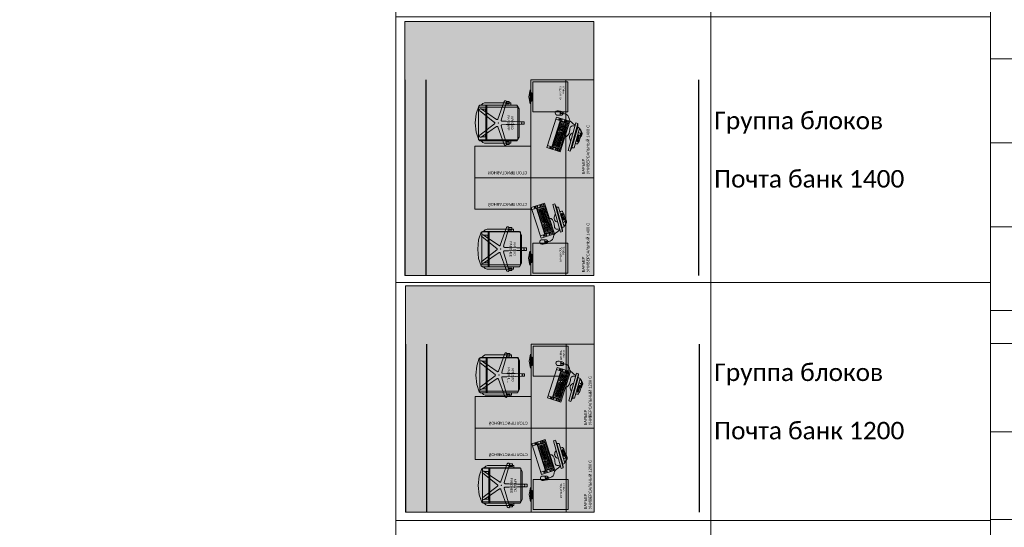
# Model space of a CAD drawing. Header units: millimetres. Extents: x -57449114 to 30620931, y -92609 to 84364.
# Tile 21 of 256: x -79879 to -65808, y -44223 to -36966. Entities that reach past the tile are written whole.
import ezdxf
from ezdxf import colors
from ezdxf.entities.mleader import LeaderData, LeaderLine
from ezdxf.math import Vec2, Vec3

# ---------------------------------------------------------------- set-up
doc = ezdxf.new("R2010")
doc.units = ezdxf.units.MM
doc.linetypes.add('HIDDENX2', pattern=[19.05, 12.7, -6.35])
doc.layers.get('0').update_dxf_attribs({"lineweight": 0})
doc.layers.get('Defpoints').update_dxf_attribs({"color": 30})
doc.layers.add('06_АР_Мебель', color=4, linetype='Continuous', lineweight=9)
doc.layers.add('21_АР_Штриховка', color=47, linetype='Continuous', lineweight=5)
doc.layers.add('1. ПОДЛОЖКА', color=7, linetype='Continuous', lineweight=0, true_color=0x9b9292)
doc.styles.add('_ТЕКСТОВЫЙ', font='arial.ttf', dxfattribs={"width": 0.8})
doc.styles.add('_ТЕКСТОВЫЙ АННОТАТИЫНЫЙ', font='arial.ttf', dxfattribs={"width": 0.8})
doc.styles.add('HVAC_AEP', font='arial.ttf')
doc.styles.get("Standard").update_dxf_attribs({"font": 'arial.ttf'})

# ---------------------------------------------------------------- blocks, each defined once
blk = doc.blocks.new('*T194')
at = {"color": 0, "linetype": 'ByBlock', "lineweight": -2, "transparency": 16777216}
for p, q in [((0, 0), (8500, 0)), ((0, 0), (0, -27939)), ((8500, 0), (8500, -27939)), ((0, -470), (8500, -470)), ((4500, -470), (4500, -27939)), ((0, -4970), (8500, -4970)), ((0, -9470), (8500, -9470)), ((0, -13270), (8500, -13270)), ((0, -16670), (8500, -16670)), ((0, -20470), (8500, -20470)), ((0, -24270), (8500, -24270)), ((0, -26370), (8500, -26370)), ((0, -27939), (8500, -27939))]:
    blk.add_line(p, q, dxfattribs=at)
at = {"color": 0, "lineweight": 15, "transparency": 16777216, "style": 'HVAC_AEP'}
for s, insert, char_height, width, attachment_point in [('{\\H0.83333x;\\C256;Готовые блоки (Барьеры, АРМ, Почтальоны)}', (4250, -235), 300, 8497, 5), ('{\\fCalibri|b0|i0|c204|p34;\\C256;Группа блоков 1200\\P\\PПо невозможности разместить стандартный барьер для приёма посылок, применить откидную столешницу для МГН}', (4550, -2720), 250, 3900, 4), ('{\\fCalibri|b0|i0|c204|p34;\\C256;Группа блоков 1400\\P\\PПо невозможности разместить стандартный барьер для приёма посылок, применить откидную столешницу для МГН}', (4550, -7220), 250, 3900, 4), ('{\\fCalibri|b0|i0|c204|p34;\\C256;Группа блоков \\P\\PПочта банк 1400}', (4550, -11370), 250, 3900, 4), ('{\\fCalibri|b0|i0|c204|p34;\\C256;Группа блоков \\P\\PПочта банк 1200}', (4550, -14970), 250, 3900, 4), ('{\\C256;ГРУППА МЕБЕЛИ ЦСУ (ЦЕНТР СОЦИАЛЬНЫХ УСЛУГ)\\P\\PЕсли не помещается в кабинете можно установить в клиентском зале }', (4550, -18570), 250, 3900, 4), ('{\\C256;ГРУППА МЕБЕЛИ ЦСУ (ЦЕНТР СОЦИАЛЬНЫХ УСЛУГ)\\P\\P\\fCalibri|b0|i0|c204|p34;Если нет места на стол 1400 ставим выноску на стол МГН 1200}', (4550, -22370), 250, 3900, 4), ('Группа блоков АРМ\\P^JНАЧ.ОПС^JСортировщик', (4550, -25320), 250, 3900, 4), ('{\\fCalibri|b0|i0|c204|p34;\\C256;Группа блоков \\P\\PПочтальоны}', (4550, -27155), 250, 3900, 4)]:
    blk.add_mtext(s, dxfattribs=dict(at, insert=insert, char_height=char_height, width=width, attachment_point=attachment_point))
blk = doc.blocks.new('Кресло рабочее')
at = {"layer": '06_АР_Мебель'}
for p, q in [((18, 0), (-18, 0)), ((-18, 0), (-18, -52)), ((18, -46), (18, 0)), ((-201, -72), (-253, -101)), ((-253, -101), (-253, -623)), ((201, -72), (-201, -72)), ((-24, -257), (-20, -137)), ((-17, -48), (-20, -137)), ((-18, -52), (-17, -48)), ((20, -137), (18, -48)), ((20, -137), (24, -257)), ((253, -101), (201, -72)), ((253, -630), (253, -101)), ((-287, -211), (-307, -211)), ((-307, -211), (-307, -251)), ((-297, -251), (-272, -259)), ((-41, -327), (-297, -251)), ((-253, -188), (-287, -188)), ((-287, -188), (-287, -564)), ((-272, -211), (-287, -211)), ((-272, -259), (-272, -211)), ((-253, -614), (-253, -188)), ((-24, -257), (-25, -316)), ((26, -316), (24, -257)), ((297, -251), (41, -327)), ((287, -188), (253, -188)), ((253, -188), (253, -614)), ((287, -211), (272, -211)), ((272, -211), (272, -259)), ((272, -259), (297, -251)), ((287, -564), (287, -188)), ((307, -211), (287, -211)), ((307, -251), (307, -211)), ((-308, -285), (-308, -285)), ((-308, -285), (-56, -375)), ((-50, -393), (-201, -614)), ((201, -614), (51, -393)), ((57, -375), (308, -285)), ((253, -534), (-253, -534)), ((-253, -548), (253, -548)), ((-198, -608), (-158, -551)), ((-158, -551), (-198, -551)), ((-198, -551), (-198, -608)), ((-173, -634), (-9, -423)), ((10, -423), (173, -634)), ((197, -551), (159, -551)), ((159, -551), (197, -607)), ((197, -607), (197, -551)), ((-287, -564), (-277, -589)), ((-277, -589), (-253, -614)), ((-253, -623), (-253, -630)), ((-253, -630), (-240, -648)), ((-240, -648), (-133, -684)), ((-133, -684), (0, -698)), ((0, -698), (133, -684)), ((133, -684), (240, -648)), ((240, -648), (253, -630)), ((253, -614), (277, -589)), ((277, -589), (287, -564))]:
    blk.add_line(p, q, dxfattribs=at)
blk.add_circle((0, -367), 1, dxfattribs=at)
for centre, radius, start, end in [((0, -49), 17.6, 7.6113, 178.3319), ((0, -49), 17.6, 1.6681, 178.3319), ((-302, -268), 17.6, 73.65, 250.3318), ((-302, -268), 17.6, 73.6499, 106.1566), ((302, -268), 17.6, 73.8435, 106.3319), ((302, -268), 17.6, 289.6681, 106.3319), ((-60, -386), 11.9, 325.6681, 70.3101), ((-37, -315), 11.9, 253.6499, 358.3319), ((0, -430), 11.9, 37.6681, 142.3319), ((37, -315), 11.9, 181.6681, 286.3319), ((61, -386), 11.9, 109.6681, 214.3319), ((-187, -624), 17.6, 145.6681, 322.3319), ((187, -624), 17.6, 217.6681, 34.3319)]:
    blk.add_arc(centre, radius, start, end, dxfattribs=at)
blk.add_point((0, -367), dxfattribs=at)
at = {"flags": 1}
for tag, p in [('КОД_ОБОРУДОВАНИЯ', (56, 12)), ('ДОП_ИНФОРМАЦИЯ', (56, -40)), ('ДОГОВОР', (291, -100))]:
    blk.add_attdef(tag, p, '', height=25, dxfattribs=at)
at = {"layer": '06_АР_Мебель', "insert": (0, -197), "char_height": 33, "attachment_point": 5}
blk.add_mtext_dynamic_manual_height_columns('{\\C7;КРЕСЛО РАБОЧЕЕ}', width=250, gutter_width=12.5, heights=[0], dxfattribs=at)
blk = doc.blocks.new('Стол приставной')
at = {"layer": '06_АР_Мебель'}
for p, q in [((0, 0), (800, 0)), ((0, -450), (0, 0)), ((800, 0), (800, -450)), ((800, -450), (0, -450))]:
    blk.add_line(p, q, dxfattribs=at)
at = {"layer": '1. ПОДЛОЖКА'}
blk.add_lwpolyline([(800, -450), (0, -450), (0, 0), (800, 0)], close=True, dxfattribs=at)
at = {"flags": 1}
for tag, p in [('ДОП_ИНФОРМАЦИЯ', (422, 33)), ('КОД_ОБОРУДОВАНИЯ', (422, 85)), ('ДОГОВОР', (1037, -43))]:
    blk.add_attdef(tag, p, '', height=25, dxfattribs=at)
at = {"layer": '06_АР_Мебель', "insert": (50, -50), "char_height": 40, "attachment_point": 1}
blk.add_mtext_dynamic_manual_height_columns('{\\C7;СТОЛ ПРИСТАВНОЙ}', width=700, gutter_width=12.5, heights=[0], dxfattribs=at)
blk = doc.blocks.new('Компьютер')
at = {"layer": '06_АР_Мебель', "lineweight": 0}
for p, q in [((-171, 168), (-181, 138)), ((119, 168), (-171, 168)), ((-76, 195), (-51, 198)), ((-76, 195), (-76, 185)), ((-76, 185), (-51, 183)), ((-66, 168), (-66, 178)), ((-66, 178), (14, 178)), ((14, 168), (-66, 168)), ((-51, 198), (-1, 198)), ((-1, 183), (-51, 183)), ((-46, 183), (-46, 198)), ((-36, 178), (-41, 183)), ((-16, 178), (-11, 183)), ((-6, 198), (-6, 183)), ((24, 195), (-1, 198)), ((24, 185), (-1, 183)), ((14, 178), (14, 168)), ((24, 195), (24, 185)), ((119, 168), (128, 138)), ((-282, -8), (178, 8)), ((-181, 138), (-231, 128)), ((-231, 98), (-231, 128)), ((-231, 128), (179, 128)), ((-231, 98), (179, 98)), ((-181, 138), (128, 138)), ((128, 138), (179, 128)), ((145, 7), (152, -193)), ((178, 8), (185, -192)), ((179, 128), (179, 98)), ((-274, -208), (-282, -8)), ((-248, -7), (-241, -207)), ((-243, -141), (149, -127)), ((-233, -141), (-243, -141)), ((-238, -22), (135, -8)), ((-234, -131), (-238, -22)), ((139, -117), (-234, -131)), ((-222, -47), (-222, -36)), ((-207, -36), (-222, -36)), ((-207, -47), (-222, -47)), ((-221, -52), (-206, -52)), ((-221, -67), (-221, -52)), ((-206, -67), (-221, -67)), ((-221, -68), (-197, -67)), ((-220, -83), (-221, -68)), ((-197, -82), (-220, -83)), ((-220, -84), (-205, -84)), ((-220, -99), (-220, -84)), ((-205, -99), (-220, -99)), ((-220, -100), (-196, -99)), ((-219, -115), (-220, -100)), ((-196, -114), (-219, -115)), ((-207, -36), (-207, -47)), ((-206, -52), (-206, -67)), ((-205, -52), (-190, -51)), ((-205, -67), (-205, -52)), ((-190, -66), (-205, -67)), ((-205, -84), (-205, -99)), ((-204, -84), (-189, -83)), ((-204, -99), (-204, -84)), ((-189, -98), (-204, -99)), ((-201, -46), (-201, -35)), ((-186, -35), (-201, -35)), ((-186, -46), (-201, -46)), ((-197, -67), (-197, -82)), ((-196, -67), (-181, -67)), ((-196, -82), (-196, -67)), ((-181, -82), (-196, -82)), ((-196, -99), (-196, -114)), ((-195, -99), (-180, -99)), ((-195, -114), (-195, -99)), ((-180, -114), (-195, -114)), ((-190, -51), (-190, -66)), ((-189, -51), (-174, -50)), ((-189, -66), (-189, -51)), ((-174, -65), (-189, -66)), ((-189, -83), (-189, -98)), ((-188, -83), (-173, -82)), ((-188, -98), (-188, -83)), ((-173, -97), (-188, -98)), ((-186, -35), (-186, -46)), ((-170, -34), (-185, -35)), ((-185, -46), (-185, -35)), ((-170, -45), (-185, -46)), ((-181, -67), (-181, -82)), ((-180, -67), (-165, -66)), ((-180, -82), (-180, -67)), ((-165, -81), (-180, -82)), ((-180, -99), (-180, -114)), ((-179, -99), (-164, -98)), ((-179, -114), (-179, -99)), ((-164, -113), (-179, -114)), ((-174, -50), (-174, -65)), ((-173, -50), (-158, -50)), ((-173, -65), (-173, -50)), ((-158, -65), (-173, -65)), ((-173, -82), (-173, -97)), ((-172, -82), (-157, -82)), ((-172, -97), (-172, -82)), ((-157, -97), (-172, -97)), ((-170, -34), (-170, -45)), ((-169, -45), (-169, -34)), ((-154, -34), (-169, -34)), ((-154, -45), (-169, -45)), ((-165, -66), (-165, -81)), ((-164, -66), (-149, -66)), ((-164, -81), (-164, -66)), ((-149, -81), (-164, -81)), ((-164, -98), (-164, -113)), ((-163, -98), (-68, -95)), ((-163, -113), (-163, -98)), ((-68, -110), (-163, -113)), ((-158, -50), (-158, -65)), ((-157, -50), (-142, -49)), ((-157, -65), (-157, -50)), ((-142, -64), (-157, -65)), ((-157, -82), (-157, -97)), ((-156, -82), (-141, -81)), ((-156, -97), (-156, -82)), ((-141, -96), (-156, -97)), ((-154, -34), (-154, -45)), ((-138, -33), (-153, -34)), ((-153, -45), (-153, -34)), ((-138, -44), (-153, -45)), ((-149, -66), (-149, -81)), ((-148, -66), (-133, -65)), ((-148, -81), (-148, -66)), ((-133, -80), (-148, -81)), ((-142, -49), (-142, -64)), ((-141, -49), (-126, -49)), ((-141, -64), (-141, -49)), ((-126, -64), (-141, -64)), ((-141, -81), (-141, -96)), ((-140, -81), (-125, -81)), ((-140, -96), (-140, -81)), ((-125, -96), (-140, -96)), ((-138, -33), (-138, -44)), ((-133, -65), (-133, -80)), ((-132, -65), (-117, -64)), ((-132, -80), (-132, -65)), ((-117, -79), (-132, -80)), ((-126, -49), (-126, -64)), ((-125, -49), (-110, -48)), ((-125, -64), (-125, -49)), ((-110, -63), (-125, -64)), ((-125, -81), (-125, -96)), ((-109, -32), (-124, -33)), ((-123, -44), (-124, -33)), ((-124, -81), (-109, -80)), ((-124, -96), (-124, -81)), ((-109, -95), (-124, -96)), ((-108, -43), (-123, -44)), ((-117, -64), (-117, -79)), ((-116, -64), (-101, -64)), ((-116, -79), (-116, -64)), ((-101, -79), (-116, -79)), ((-110, -48), (-110, -63)), ((-109, -32), (-108, -43)), ((-109, -48), (-95, -48)), ((-109, -63), (-109, -48)), ((-94, -63), (-109, -63)), ((-109, -80), (-109, -95)), ((-107, -43), (-108, -32)), ((-93, -32), (-108, -32)), ((-108, -80), (-93, -80)), ((-108, -95), (-108, -80)), ((-93, -95), (-108, -95)), ((-92, -43), (-107, -43)), ((-101, -64), (-101, -79)), ((-100, -64), (-85, -63)), ((-100, -79), (-100, -64)), ((-85, -78), (-100, -79)), ((-95, -48), (-94, -63)), ((-94, -48), (-79, -47)), ((-93, -63), (-94, -48)), ((-93, -32), (-92, -43)), ((-78, -62), (-93, -63)), ((-93, -80), (-93, -95)), ((-77, -31), (-92, -32)), ((-91, -43), (-92, -32)), ((-92, -80), (-77, -79)), ((-92, -95), (-92, -80)), ((-77, -94), (-92, -95)), ((-76, -42), (-91, -43)), ((-85, -63), (-85, -78)), ((-84, -63), (-69, -63)), ((-84, -78), (-84, -63)), ((-69, -78), (-84, -78)), ((-79, -47), (-78, -62)), ((-78, -47), (-63, -46)), ((-77, -62), (-78, -47)), ((-77, -31), (-76, -42)), ((-62, -61), (-77, -62)), ((-77, -79), (-77, -94)), ((-61, -30), (-76, -31)), ((-75, -42), (-76, -31)), ((-76, -79), (-61, -78)), ((-76, -94), (-76, -79)), ((-61, -93), (-76, -94)), ((-60, -41), (-75, -42)), ((-69, -63), (-69, -78)), ((-68, -63), (-53, -62)), ((-68, -78), (-68, -63)), ((-53, -77), (-68, -78)), ((-68, -95), (-68, -110)), ((-67, -95), (-52, -94)), ((-67, -110), (-67, -95)), ((-52, -109), (-67, -110)), ((-63, -46), (-62, -61)), ((-62, -46), (-47, -46)), ((-61, -61), (-62, -46)), ((-61, -30), (-60, -41)), ((-46, -61), (-61, -61)), ((-61, -78), (-61, -93)), ((-60, -78), (-45, -78)), ((-60, -93), (-60, -78)), ((-45, -93), (-60, -93)), ((-53, -62), (-53, -77)), ((-52, -62), (-37, -62)), ((-52, -77), (-52, -62)), ((-37, -77), (-52, -77)), ((-52, -94), (-52, -109)), ((-51, -94), (-36, -94)), ((-51, -109), (-51, -94)), ((-36, -109), (-51, -109)), ((-47, -46), (-46, -61)), ((-31, -29), (-46, -30)), ((-46, -41), (-46, -30)), ((-31, -40), (-46, -41)), ((-46, -46), (-31, -45)), ((-45, -61), (-46, -46)), ((-30, -60), (-45, -61)), ((-45, -78), (-45, -93)), ((-44, -78), (-29, -77)), ((-44, -93), (-44, -78)), ((-29, -92), (-44, -93)), ((-37, -62), (-37, -77)), ((-36, -62), (-21, -61)), ((-36, -77), (-36, -62)), ((-21, -76), (-36, -77)), ((-36, -94), (-36, -109)), ((-35, -94), (-12, -93)), ((-35, -109), (-35, -94)), ((-11, -108), (-35, -109)), ((-31, -29), (-31, -40)), ((-31, -45), (-30, -60)), ((-30, -40), (-30, -29)), ((-15, -29), (-30, -29)), ((-15, -40), (-30, -40)), ((-30, -45), (-15, -45)), ((-29, -60), (-30, -45)), ((-14, -60), (-29, -60)), ((-29, -77), (-29, -92)), ((-28, -77), (-13, -77)), ((-28, -92), (-28, -77)), ((-13, -92), (-28, -92)), ((-21, -61), (-21, -76)), ((-20, -61), (-5, -60)), ((-20, -76), (-20, -61)), ((-5, -75), (-20, -76)), ((-15, -29), (-15, -40)), ((-15, -45), (-14, -60)), ((1, -28), (-14, -29)), ((-14, -40), (-14, -29)), ((1, -39), (-14, -40)), ((-14, -45), (17, -44)), ((-13, -60), (-14, -45)), ((18, -59), (-13, -60)), ((-13, -77), (-13, -92)), ((-12, -77), (-4, -76)), ((-12, -92), (-12, -77)), ((19, -91), (-12, -92)), ((-12, -93), (-11, -108)), ((-5, -60), (-5, -75)), ((-4, -76), (-4, -60)), ((-4, -60), (18, -60)), ((1, -28), (1, -39)), ((2, -39), (2, -28)), ((17, -28), (2, -28)), ((17, -39), (2, -39)), ((8, -92), (23, -91)), ((9, -107), (8, -92)), ((24, -106), (9, -107)), ((17, -28), (17, -39)), ((17, -44), (18, -59)), ((18, -60), (19, -91)), ((22, -38), (22, -27)), ((37, -27), (22, -27)), ((37, -38), (22, -38)), ((22, -39), (37, -39)), ((23, -54), (22, -39)), ((38, -54), (23, -54)), ((23, -55), (38, -55)), ((23, -70), (23, -55)), ((38, -70), (23, -70)), ((23, -91), (24, -106)), ((24, -75), (39, -75)), ((24, -90), (24, -75)), ((39, -90), (24, -90)), ((24, -91), (39, -91)), ((25, -106), (24, -91)), ((40, -106), (25, -106)), ((37, -27), (37, -38)), ((37, -39), (38, -54)), ((53, -26), (38, -27)), ((38, -38), (38, -27)), ((53, -37), (38, -38)), ((38, -39), (53, -38)), ((39, -54), (38, -39)), ((38, -55), (38, -70)), ((54, -53), (39, -54)), ((39, -55), (54, -54)), ((39, -70), (39, -55)), ((54, -69), (39, -70)), ((39, -75), (39, -90)), ((39, -91), (40, -106)), ((40, -91), (55, -90)), ((41, -106), (40, -91)), ((56, -105), (41, -106)), ((53, -26), (53, -37)), ((53, -38), (54, -53)), ((54, -54), (54, -69)), ((55, -90), (56, -105)), ((58, -26), (73, -26)), ((58, -41), (58, -26)), ((73, -41), (58, -41)), ((58, -42), (73, -42)), ((59, -57), (58, -42)), ((74, -57), (59, -57)), ((59, -58), (74, -58)), ((59, -73), (59, -58)), ((74, -73), (59, -73)), ((60, -74), (75, -74)), ((60, -89), (60, -74)), ((75, -89), (60, -89)), ((60, -90), (91, -89)), ((61, -105), (60, -90)), ((92, -104), (61, -105)), ((73, -26), (73, -41)), ((73, -42), (74, -57)), ((74, -26), (89, -25)), ((74, -41), (74, -26)), ((89, -40), (74, -41)), ((74, -42), (89, -41)), ((75, -57), (74, -42)), ((74, -58), (74, -73)), ((90, -56), (75, -57)), ((75, -58), (90, -57)), ((75, -73), (75, -58)), ((90, -72), (75, -73)), ((75, -74), (75, -89)), ((76, -74), (91, -73)), ((76, -89), (76, -74)), ((91, -88), (76, -89)), ((89, -25), (89, -40)), ((89, -41), (90, -56)), ((90, -25), (105, -25)), ((90, -40), (90, -25)), ((105, -40), (90, -40)), ((90, -41), (105, -41)), ((91, -56), (90, -41)), ((90, -57), (90, -72)), ((106, -56), (91, -56)), ((91, -57), (106, -57)), ((91, -72), (91, -57)), ((106, -72), (91, -72)), ((91, -73), (91, -88)), ((91, -89), (92, -104)), ((92, -73), (106, -73)), ((92, -88), (92, -73)), ((107, -88), (92, -88)), ((92, -89), (107, -89)), ((93, -104), (92, -89)), ((108, -104), (93, -104)), ((105, -25), (105, -40)), ((105, -41), (106, -56)), ((106, -25), (121, -24)), ((106, -40), (106, -25)), ((121, -39), (106, -40)), ((106, -41), (121, -40)), ((107, -71), (106, -41)), ((106, -57), (106, -72)), ((106, -73), (107, -88)), ((122, -71), (107, -71)), ((107, -72), (122, -72)), ((109, -103), (107, -72)), ((107, -89), (108, -104)), ((124, -103), (109, -103)), ((121, -24), (121, -39)), ((121, -40), (122, -71)), ((122, -72), (124, -103)), ((135, -8), (139, -117)), ((161, -133), (162, -148)), ((172, -147), (171, -132)), ((251, -131), (249, -145)), ((259, -116), (257, -127)), ((258, -147), (261, -133)), ((185, -192), (-274, -208)), ((-265, -148), (-264, -163)), ((-254, -163), (-255, -148)), ((253, -151), (251, -157))]:
    blk.add_line(p, q, dxfattribs=at)
for centre, radius in [((0, 0), 0.1), ((-264, -28), 5), ((-263, -53), 5), ((-262, -78), 5), ((-261, -123), 5), ((162, -13), 5), ((163, -38), 5), ((164, -62), 5), ((166, -108), 5)]:
    blk.add_circle(centre, radius, dxfattribs=at)
for centre, start, end in [((166, -133), 2.0267, 182.0267), ((256, -132), 349.4053, 169.4053), ((-260, -148), 2.0267, 182.0267), ((-259, -163), 182.0267, 2.0267), ((167, -148), 182.0267, 2.0267), ((253, -146), 169.4053, 349.4053)]:
    blk.add_arc(centre, 5, start, end, dxfattribs=at)
for points, knots in [([(-26, 213), (-50, 213), (-74, 212), (-103, 202), (-106, 188), (-107, 176), (-107, 168)], [0, 0, 0, 0, 69.399914, 76.624177, 84.122224, 109.95105, 109.95105, 109.95105, 109.95105]), ([(114, 168), (92, 208), (57, 242), (7, 215), (-26, 213)], [301.145323, 301.145323, 301.145323, 301.145323, 415.407088, 437.556664, 437.556664, 437.556664, 437.556664]), ([(-26, 213), (-3, 213), (21, 212), (50, 202), (53, 188), (54, 176), (54, 168)], [0, 0, 0, 0, 69.399914, 76.624177, 84.122224, 109.95105, 109.95105, 109.95105, 109.95105]), ([(-86, 98), (-74, 81), (-55, 64), (-31, 62), (-27, 62)], [183.033033, 183.033033, 183.033033, 183.033033, 239.928901, 253.488029, 253.488029, 253.488029, 253.488029]), ([(-52, 0), (-53, 32), (18, 55), (84, 32), (116, 42), (129, 63), (130, 98)], [0, 0, 0, 0, 111.099215, 156.303039, 180.580053, 211.421886, 211.421886, 211.421886, 211.421886]), ([(33, 98), (21, 81), (2, 64), (-22, 62), (-27, 62)], [183.033033, 183.033033, 183.033033, 183.033033, 239.928901, 253.488029, 253.488029, 253.488029, 253.488029]), ([(259, -116), (259, -116), (273, -32), (173, -10), (169, 49), (144, 94), (143, 98)], [0, 0, 0, 0, 49.29571, 130.063652, 232.751106, 241.185472, 241.185472, 241.185472, 241.185472]), ([(251, -157), (246, -156), (235, -154), (228, -147), (225, -144)], [0, 0, 0, 0, 17.989581, 30.266668, 30.266668, 30.266668, 30.266668]), ([(251, -157), (257, -158), (268, -160), (277, -157), (281, -155)], [0, 0, 0, 0, 17.989581, 30.266668, 30.266668, 30.266668, 30.266668])]:
    blk.add_open_spline(points, degree=3, knots=knots, dxfattribs=at)
blk.add_open_spline([(112, 168), (96, 197), (60, 221), (-26, 213)], degree=3, dxfattribs=at)
for points, start_tangent in [([(239, -225), (216, -212), (216, -177), (228, -135), (239, -117), (248, -115), (259, -116)], (-0.982952, 0.18386)), ([(239, -225), (265, -221), (278, -189), (281, -145), (277, -124), (270, -119), (259, -116)], (0.982952, -0.18386))]:
    blk.add_spline(points, degree=3, dxfattribs=dict(at, start_tangent=start_tangent))
blk = doc.blocks.new('Барьер универсальный 1400 С')
at = {"layer": '06_АР_Мебель', "linetype": 'Continuous'}
for p, q in [((0, 0), (0, 900)), ((0, 900), (1400, 900)), ((1400, 900), (1400, 0)), ((0, 400), (1400, 400)), ((1400, 0), (0, 0))]:
    blk.add_line(p, q, dxfattribs=at)
at = {"flags": 1}
for tag, p in [('ДОП_ИНФОРМАЦИЯ', (995, 975)), ('КОД_ОБОРУДОВАНИЯ', (995, 1028)), ('ДОГОВОР', (996, 915))]:
    blk.add_attdef(tag, p, '', height=25, dxfattribs=at)
at = {"layer": '06_АР_Мебель', "linetype": 'Continuous', "insert": (50, 168), "char_height": 40, "attachment_point": 1}
blk.add_mtext_dynamic_manual_height_columns('{\\C7;БАРЬЕР\\PУНИВЕРСАЛЬНЫЙ 1400 С}', width=1150, gutter_width=12.5, heights=[0], dxfattribs=at)
blk = doc.blocks.new('Тумба подкатная LIGHT')
at = {"layer": '06_АР_Мебель', "linetype": 'Continuous'}
for p, q in [((0, 0), (0, 500)), ((0, 500), (430, 500)), ((430, 500), (430, 0)), ((430, 0), (0, 0)), ((115, -40), (315, -40)), ((115, -40), (215, -60)), ((155, -15), (275, -15)), ((155, -25), (155, -15)), ((275, -25), (155, -25)), ((215, -60), (315, -40)), ((275, -25), (275, -15))]:
    blk.add_line(p, q, dxfattribs=at)
at = {"flags": 1}
for tag, p in [('КОД_ОБОРУДОВАНИЯ', (57, 584)), ('ДОП_ИНФОРМАЦИЯ', (57, 532)), ('ДОГОВОР', (489, 423))]:
    blk.add_attdef(tag, p, '', height=25, dxfattribs=at)
at = {"layer": '06_АР_Мебель', "linetype": 'Continuous', "insert": (50, 450), "char_height": 25, "attachment_point": 1}
blk.add_mtext_dynamic_manual_height_columns('{\\C7;ТУМБА\\PПОДКАТНАЯ}', width=263.39, gutter_width=12.5, heights=[0], dxfattribs=at)
blk = doc.blocks.new('*U253')
at = {"layer": '1. ПОДЛОЖКА'}
for points in [[(450, 900), (0, 900), (0, 1700), (450, 1700)], [(543, 1644), (1010, 1644), (1010, 1082), (543, 1082)], [(1400, 0), (0, 0), (0, 900), (1400, 900)]]:
    blk.add_lwpolyline(points, close=True, dxfattribs=at)
at = {"layer": 'Defpoints', "color": 251}
for p, q in [((1400, 2700), (0, 2700)), ((1400, 2400), (0, 2400)), ((1400, -1500), (0, -1500))]:
    blk.add_line(p, q, dxfattribs=at)
at = {"lineweight": 0, "rotation": 90}
blk.add_blockref('Стол приставной', (0, 900), dxfattribs=at)
at = {"rotation": 180}
blk.add_blockref('Кресло рабочее', (783, 995), dxfattribs=at)
at = {"color": 7, "linetype": 'Continuous'}
blk.add_blockref('Барьер универсальный 1400 С', (0, 0), dxfattribs=at)
at = {"color": 7, "linetype": 'Continuous', "rotation": 180}
blk.add_blockref('Тумба подкатная LIGHT', (1371, 869), dxfattribs=at)
at = {"layer": '06_АР_Мебель', "xscale": -1, "rotation": 164.3648535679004}
blk.add_blockref('Компьютер', (638, 396), dxfattribs=at)
blk = doc.blocks.new('*U258')
at = {"layer": '1. ПОДЛОЖКА'}
for points in [[(950, 1700), (1400, 1700), (1400, 900), (950, 900)], [(626, 1599), (153, 1599), (153, 1047), (626, 1047)], [(1400, 900), (0, 900), (0, 0), (1400, 0)]]:
    blk.add_lwpolyline(points, close=True, dxfattribs=at)
at = {"layer": 'Defpoints', "color": 251}
for p, q in [((1400, 2700), (0, 2700)), ((1400, 2400), (0, 2400)), ((1400, -1500), (0, -1500))]:
    blk.add_line(p, q, dxfattribs=at)
at = {"lineweight": 0, "rotation": 90}
blk.add_blockref('Стол приставной', (950, 900), dxfattribs=at)
at = {"rotation": 180}
blk.add_blockref('Кресло рабочее', (380, 960), dxfattribs=at)
at = {"color": 7, "linetype": 'Continuous'}
blk.add_blockref('Барьер универсальный 1400 С', (0, 0), dxfattribs=at)
at = {"color": 7, "linetype": 'Continuous', "rotation": 180}
blk.add_blockref('Тумба подкатная LIGHT', (464, 871), dxfattribs=at)
at = {"layer": '06_АР_Мебель', "rotation": 195.6351464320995}
blk.add_blockref('Компьютер', (768, 617), dxfattribs=at)
blk = doc.blocks.new('Барьер универсальный 1200 С')
at = {"layer": '06_АР_Мебель', "linetype": 'Continuous'}
for p, q in [((0, 0), (0, 900)), ((0, 900), (1200, 900)), ((1200, 900), (1200, 0)), ((0, 400), (1200, 400)), ((1200, 0), (0, 0))]:
    blk.add_line(p, q, dxfattribs=at)
at = {"flags": 1}
for tag, p in [('ДОП_ИНФОРМАЦИЯ', (-1, 969)), ('КОД_ОБОРУДОВАНИЯ', (-1, 1022)), ('ДОГОВОР', (-4, 915))]:
    blk.add_attdef(tag, p, '', height=25, dxfattribs=at)
at = {"layer": '06_АР_Мебель', "linetype": 'Continuous', "insert": (40, 146), "char_height": 40, "attachment_point": 1}
blk.add_mtext_dynamic_manual_height_columns('{\\C7;БАРЬЕР\\PУНИВЕРСАЛЬНЫЙ 1200 С}', width=1150, gutter_width=12.5, heights=[0], dxfattribs=at)
blk = doc.blocks.new('*U257')
at = {"layer": '1. ПОДЛОЖКА'}
for points in [[(0, 1700), (450, 1700), (450, 900), (0, 900)], [(1004, 1635), (530, 1635), (530, 1082), (1004, 1082)], [(1200, 900), (0, 900), (0, 0), (1200, 0)]]:
    blk.add_lwpolyline(points, close=True, dxfattribs=at)
at = {"layer": 'Defpoints', "color": 251}
for p, q in [((1200, 2700), (0, 2700)), ((1200, 2400), (0, 2400)), ((1200, -1500), (0, -1500))]:
    blk.add_line(p, q, dxfattribs=at)
at = {"lineweight": 0, "rotation": 90}
blk.add_blockref('Стол приставной', (0, 900), dxfattribs=at)
at = {"rotation": 180}
blk.add_blockref('Кресло рабочее', (758, 995), dxfattribs=at)
at = {"color": 7, "linetype": 'Continuous'}
blk.add_blockref('Барьер универсальный 1200 С', (0, 0), dxfattribs=at)
at = {"color": 7, "linetype": 'Continuous', "rotation": 180}
blk.add_blockref('Тумба подкатная LIGHT', (1171, 871), dxfattribs=at)
at = {"layer": '06_АР_Мебель', "xscale": -1, "rotation": 164.3648535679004}
blk.add_blockref('Компьютер', (638, 396), dxfattribs=at)
blk = doc.blocks.new('*U256')
at = {"layer": '1. ПОДЛОЖКА'}
for points in [[(1200, 1700), (750, 1700), (750, 900), (1200, 900)], [(626, 1599), (145, 1599), (145, 1051), (626, 1051)], [(1200, 900), (0, 900), (0, 0), (1200, 0)]]:
    blk.add_lwpolyline(points, close=True, dxfattribs=at)
at = {"layer": 'Defpoints', "color": 251}
for p, q in [((1200, 2700), (0, 2700)), ((1200, 2400), (0, 2400)), ((1200, -1500), (0, -1500))]:
    blk.add_line(p, q, dxfattribs=at)
at = {"lineweight": 0, "rotation": 90}
blk.add_blockref('Стол приставной', (750, 900), dxfattribs=at)
at = {"rotation": 180}
blk.add_blockref('Кресло рабочее', (380, 960), dxfattribs=at)
at = {"color": 7, "linetype": 'Continuous'}
blk.add_blockref('Барьер универсальный 1200 С', (0, 0), dxfattribs=at)
at = {"color": 7, "linetype": 'Continuous', "rotation": 180}
blk.add_blockref('Тумба подкатная LIGHT', (464, 871), dxfattribs=at)
at = {"layer": '06_АР_Мебель', "rotation": 195.6351464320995}
blk.add_blockref('Компьютер', (768, 617), dxfattribs=at)
blk = doc.blocks.new('*T195')
at = {"color": 0, "linetype": 'ByBlock', "lineweight": -2, "transparency": 16777216}
for p, q in [((0, 0), (6500, 0)), ((0, 0), (0, -13670)), ((6500, 0), (6500, -13670)), ((0, -470), (6500, -470)), ((2500, -470), (2500, -13670)), ((0, -1670), (6500, -1670)), ((0, -2870), (6500, -2870)), ((0, -4070), (6500, -4070)), ((0, -5270), (6500, -5270)), ((0, -6470), (6500, -6470)), ((0, -7670), (6500, -7670)), ((0, -8870), (6500, -8870)), ((0, -10070), (6500, -10070)), ((0, -11270), (6500, -11270)), ((0, -12470), (6500, -12470)), ((0, -13670), (6500, -13670))]:
    blk.add_line(p, q, dxfattribs=at)
at = {"color": 0, "lineweight": 15, "transparency": 16777216, "style": 'HVAC_AEP'}
for s, insert, char_height, width, attachment_point in [('Хранение (стеллажи, шкафы)', (3250, -235), 300, 6497, 5), ('Стеллаж 400мм', (2550, -1070), 250, 3900, 4), ('Стеллаж 600мм', (2550, -2270), 250, 3900, 4), ('Стеллаж для^Jрозницы 400мм', (2550, -3470), 250, 3900, 4), ('Стеллаж для^Jрозницы 600мм', (2550, -4670), 250, 3900, 4), ('Шкаф ТМЦ', (2550, -5870), 250, 3900, 4), ('Шкаф для розницы', (2550, -7070), 250, 3900, 4), ('Шкаф Архива', (2550, -8270), 250, 3900, 4), ('Сейф', (2550, -9470), 250, 3900, 4), ('Шкаф уборочного^Jинвентаря', (2550, -10670), 250, 3900, 4), ('Шкаф для одежды', (2550, -11870), 250, 3900, 4), ('Шкаф для личных^Jвещей', (2550, -13070), 250, 3900, 4)]:
    blk.add_mtext(s, dxfattribs=dict(at, insert=insert, char_height=char_height, width=width, attachment_point=attachment_point))
blk = doc.blocks.new('*T196')
at = {"color": 0, "linetype": 'ByBlock', "lineweight": -2, "transparency": 16777216}
for p, q in [((0, 0), (6500, 0)), ((0, 0), (0, -14270)), ((6500, 0), (6500, -14270)), ((0, -470), (6500, -470)), ((2500, -470), (2500, -14270)), ((0, -1735), (6500, -1735)), ((0, -2985), (6500, -2985)), ((0, -4235), (6500, -4235)), ((0, -5485), (6500, -5485)), ((0, -6735), (6500, -6735)), ((0, -7985), (6500, -7985)), ((0, -9235), (6500, -9235)), ((0, -10335), (6500, -10335)), ((0, -11435), (6500, -11435)), ((0, -12535), (6500, -12535)), ((0, -14270), (6500, -14270))]:
    blk.add_line(p, q, dxfattribs=at)
at = {"color": 0, "lineweight": 15, "transparency": 16777216, "style": 'HVAC_AEP'}
for s, insert, char_height, width, attachment_point in [('Клиентский зал', (3250, -235), 300, 6497, 5), ('Стол для заполнения^Jдокументов/МГН', (2550, -1102), 250, 3900, 4), ('Стеллаж пристенный^J2250 х 665 х 500', (2550, -2360), 250, 3900, 4), ('Стеллаж пристенный^J2250 х 1000 х 500', (2550, -3610), 250, 3900, 4), ('Стеллаж островной^J1550 х 1000 х 1000', (2550, -4860), 250, 3900, 4), ('Стеллаж пристенный^Jугловой^J2250 х 1000 х 500', (2550, -6110), 250, 3900, 4), ('Стул для мест^Jожидания (голубой)', (2550, -7360), 250, 3900, 4), ('Рекламно^Jинформационный^Jстенд А3', (2550, -8610), 250, 3900, 4), ('Информационный^Jстенд А4', (2550, -9785), 250, 3900, 4), ('Стойка поворотная^Jдля ГЖП', (2550, -10885), 250, 3900, 4), ('Стойка поворотная^Jдля открыток', (2550, -11985), 250, 3900, 4), ('Банкомат', (2550, -13402), 250, 3900, 4)]:
    blk.add_mtext(s, dxfattribs=dict(at, insert=insert, char_height=char_height, width=width, attachment_point=attachment_point))
blk = doc.blocks.new('_Dot')
at = {"color": 0, "linetype": 'ByBlock', "lineweight": -2}
blk.add_line((-0.5, 0), (-1, 0), dxfattribs=at)
at = {"color": 0, "linetype": 'ByBlock', "const_width": 0.5}
blk.add_lwpolyline([(-0.25, 0, 1), (0.25, 0, 1)], format="xyb", close=True, dxfattribs=at)

msp = doc.modelspace()

# ---------------------------------------------------------------- hatches: boundary and pattern name
at = {"layer": '21_АР_Штриховка', "lineweight": 0, "true_color": 0xbf720d}
h = msp.add_hatch(color=32, dxfattribs=at)
h.dxf.hatch_style = 1
h.paths.add_polyline_path([(-71676.4, -36993.8), (-74376.4, -36993.8), (-74376.4, -40625.4), (-71676.4, -40625.4)])
h = msp.add_hatch(color=32, dxfattribs=at)
h.dxf.hatch_style = 1
h.paths.add_polyline_path([(-71668, -40772.4), (-74368, -40772.4), (-74368, -44004.4), (-71668, -44004.4)])

# ---------------------------------------------------------------- linework, layer by layer
at = {"layer": '21_АР_Штриховка'}
for points in [[(-71676.4, -36993.8), (-74376.4, -36993.8), (-74376.4, -40625.4), (-71676.4, -40625.4)], [(-71668, -40772.4), (-74368, -40772.4), (-74368, -44004.4), (-71668, -44004.4)]]:
    msp.add_lwpolyline(points, close=True, dxfattribs=at)

# ---------------------------------------------------------------- block references
for name, p in [('*T194', (-74504.5, -27455.1)), ('*T195', (-66004.5, -27455.1)), ('*T196', (-66004.5, -41124.8))]:
    msp.add_blockref(name, p)
at = {"rotation": 90}
for name, p in [('*U253', (-71676.4, -39225.4)), ('*U258', (-71676.4, -40625.4)), ('*U257', (-71668, -42804.4)), ('*U256', (-71668, -44004.4))]:
    msp.add_blockref(name, p, dxfattribs=at)

# ---------------------------------------------------------------- leaders
at = {"lineweight": 18}
ml = msp.add_multileader_mtext('Standard', dxfattribs=at)
ml.set_content('(служебное помещение)', color=256, style='_ТЕКСТОВЫЙ АННОТАТИЫНЫЙ')
ml.set_leader_properties(lineweight=0)
ml.build(insert=Vec2(0, 0))
ml.multileader.update_dxf_attribs({"text_left_attachment_type": 6, "text_right_attachment_type": 6, "dogleg_length": 11.7, "arrow_head_size": 100, "scale": 100})
ctx = ml.context
ctx.base_point, ctx.scale, ctx.char_height, ctx.arrow_head_size, ctx.landing_gap_size, ctx.plane_origin = Vec3(189746.7, -42131.1), 100, 100, 100, 100, Vec3(148604.2, -38095.2)
ctx.left_attachment, ctx.right_attachment, ctx.text_align_type = 6, 6, 2
notes = []
notes.append((ctx, [(0, (0, 0, 0), (0, 0), (1, 0), 1, [])]))
ctx.mtext.insert, ctx.mtext.width, ctx.mtext.alignment, ctx.mtext.flow_direction = Vec3(191737.8, -41937), 576408.517, 3, 5
ml = msp.add_multileader_mtext('Standard', dxfattribs=at)
ml.set_content('{\\LВид на столы почтальонов}', color=256, style='_ТЕКСТОВЫЙ АННОТАТИЫНЫЙ')
ml.set_leader_properties(lineweight=0)
ml.build(insert=Vec2(0, 0))
ml.multileader.update_dxf_attribs({"text_left_attachment_type": 6, "text_right_attachment_type": 6, "dogleg_length": 11.7, "arrow_head_size": 100, "scale": 100})
ctx = ml.context
ctx.base_point, ctx.scale, ctx.char_height, ctx.arrow_head_size, ctx.landing_gap_size, ctx.plane_origin = Vec3(188637.7, -41978), 100, 150, 100, 100, Vec3(154108.2, -37834.8)
ctx.left_attachment, ctx.right_attachment, ctx.text_align_type = 6, 6, 2
notes.append((ctx, [(0, (0, 0, 0), (0, 0), (1, 0), 1, [])]))
ctx.mtext.insert, ctx.mtext.width, ctx.mtext.alignment, ctx.mtext.flow_direction = Vec3(192199, -41676.7), 576408.517, 3, 5
ml = msp.add_multileader_mtext('Standard', dxfattribs=at)
ml.set_content('(клиентский зал)', color=256, style='_ТЕКСТОВЫЙ АННОТАТИЫНЫЙ')
ml.set_leader_properties(lineweight=0)
ml.build(insert=Vec2(0, 0))
ml.multileader.update_dxf_attribs({"text_left_attachment_type": 6, "text_right_attachment_type": 6, "dogleg_length": 11.7, "arrow_head_size": 100, "scale": 100})
ctx = ml.context
ctx.base_point, ctx.scale, ctx.char_height, ctx.arrow_head_size, ctx.landing_gap_size, ctx.plane_origin = Vec3(196937.4, -42066.4), 100, 100, 100, 100, Vec3(153903.8, -38095.2)
ctx.left_attachment, ctx.right_attachment, ctx.text_align_type = 6, 6, 2
notes.append((ctx, [(0, (0, 0, 0), (0, 0), (1, 0), 1, [])]))
ctx.mtext.insert, ctx.mtext.width, ctx.mtext.alignment, ctx.mtext.flow_direction = Vec3(197891.9, -41937), 576408.517, 3, 5
ml = msp.add_multileader_mtext('Standard', dxfattribs=at)
ml.set_content('{\\LВид на торговый стеллаж, стол ЦСУ, примерочную}', color=256, style='_ТЕКСТОВЫЙ АННОТАТИЫНЫЙ')
ml.set_leader_properties(lineweight=0)
ml.build(insert=Vec2(0, 0))
ml.multileader.update_dxf_attribs({"text_left_attachment_type": 6, "text_right_attachment_type": 6, "dogleg_length": 11.7, "arrow_head_size": 100, "scale": 100})
ctx = ml.context
ctx.base_point, ctx.scale, ctx.char_height, ctx.arrow_head_size, ctx.landing_gap_size, ctx.plane_origin = Vec3(195417.6, -41870.8), 100, 150, 100, 100, Vec3(157426.7, -37834.8)
ctx.left_attachment, ctx.right_attachment, ctx.text_align_type = 6, 6, 2
notes.append((ctx, [(0, (0, 0, 0), (0, 0), (1, 0), 1, [])]))
ctx.mtext.insert, ctx.mtext.width, ctx.mtext.alignment, ctx.mtext.flow_direction = Vec3(199501.6, -41676.7), 576408.517, 3, 5
ml = msp.add_multileader_mtext('Standard', dxfattribs=at)
ml.set_content('(служебное помещение)', color=256, style='_ТЕКСТОВЫЙ АННОТАТИЫНЫЙ')
ml.set_leader_properties(lineweight=0)
ml.build(insert=Vec2(0, 0))
ml.multileader.update_dxf_attribs({"text_left_attachment_type": 6, "text_right_attachment_type": 6, "dogleg_length": 11.7, "arrow_head_size": 100, "scale": 100})
ctx = ml.context
ctx.base_point, ctx.scale, ctx.char_height, ctx.arrow_head_size, ctx.landing_gap_size, ctx.plane_origin = Vec3(204053.3, -42131.1), 100, 100, 100, 100, Vec3(162910.8, -38095.2)
ctx.left_attachment, ctx.right_attachment, ctx.text_align_type = 6, 6, 2
notes.append((ctx, [(0, (0, 0, 0), (0, 0), (1, 0), 1, [])]))
ctx.mtext.insert, ctx.mtext.width, ctx.mtext.alignment, ctx.mtext.flow_direction = Vec3(206044.3, -41937), 576408.517, 3, 5
ml = msp.add_multileader_mtext('Standard', dxfattribs=at)
ml.set_content('{\\LВид на бытовой шкаф, шкаф розничных товаров}', color=256, style='_ТЕКСТОВЫЙ АННОТАТИЫНЫЙ')
ml.set_leader_properties(lineweight=0)
ml.build(insert=Vec2(0, 0))
ml.multileader.update_dxf_attribs({"text_left_attachment_type": 6, "text_right_attachment_type": 6, "dogleg_length": 11.7, "arrow_head_size": 100, "scale": 100})
ctx = ml.context
ctx.base_point, ctx.scale, ctx.char_height, ctx.arrow_head_size, ctx.landing_gap_size, ctx.plane_origin = Vec3(203537.1, -41868.3), 100, 150, 100, 100, Vec3(165546.3, -37834.8)
ctx.left_attachment, ctx.right_attachment, ctx.text_align_type = 6, 6, 2
notes.append((ctx, [(0, (0, 0, 0), (0, 0), (1, 0), 1, [])]))
ctx.mtext.insert, ctx.mtext.width, ctx.mtext.alignment, ctx.mtext.flow_direction = Vec3(207435.5, -41676.7), 576408.517, 3, 5
at = {"color": 162, "linetype": 'HIDDENX2', "lineweight": 30, "ltscale": 15, "true_color": 0x002eb8}
ml = msp.add_multileader_mtext('Standard', dxfattribs=at)
ml.set_content('\\pxi-3,l4,t4;Модуль Тип 1.2', color=(0, 46, 184), style='_ТЕКСТОВЫЙ')
ml.set_leader_properties(lineweight=0)
ml.set_arrow_properties(name='DOT')
ml.build(insert=Vec2(0, 0))
ml.multileader.update_dxf_attribs({"text_left_attachment_type": 6, "text_right_attachment_type": 6, "dogleg_length": 0.36, "arrow_head_size": 50, "scale": 100})
ctx = ml.context
ctx.base_point, ctx.scale, ctx.char_height, ctx.arrow_head_size, ctx.landing_gap_size, ctx.plane_origin = Vec3(65992.3, -39013.3), 100, 250, 50, 100, Vec3(52166.7, -33862.6)
ctx.left_attachment, ctx.right_attachment, ctx.text_align_type, ctx.attachment_type = 6, 6, 1, 2
notes.append((ctx, [(0, (0, 0, 0), (0, 0), (1, 0), 1, [])]))
ctx.mtext.insert, ctx.mtext.width, ctx.mtext.defined_height, ctx.mtext.alignment, ctx.mtext.flow_direction = Vec3(67085.1, -38689.8), 6846.369, 600.4, 2, 5
for ctx, leaders in notes:
    for number, flags, end, landing, length, lines in leaders:
        leader = LeaderData()
        leader.index, (leader.has_last_leader_line, leader.has_dogleg_vector, leader.attachment_direction) = number, flags
        leader.last_leader_point, leader.dogleg_vector, leader.dogleg_length = Vec3(end), Vec3(landing), length
        for number, points, colour, breaks in lines:
            line = LeaderLine()
            line.index, line.vertices, line.color, line.breaks = number, Vec3.list(points), colors.encode_raw_color(colour), breaks
            leader.lines.append(line)
        ctx.leaders.append(leader)

doc.saveas('drawing.dxf')
